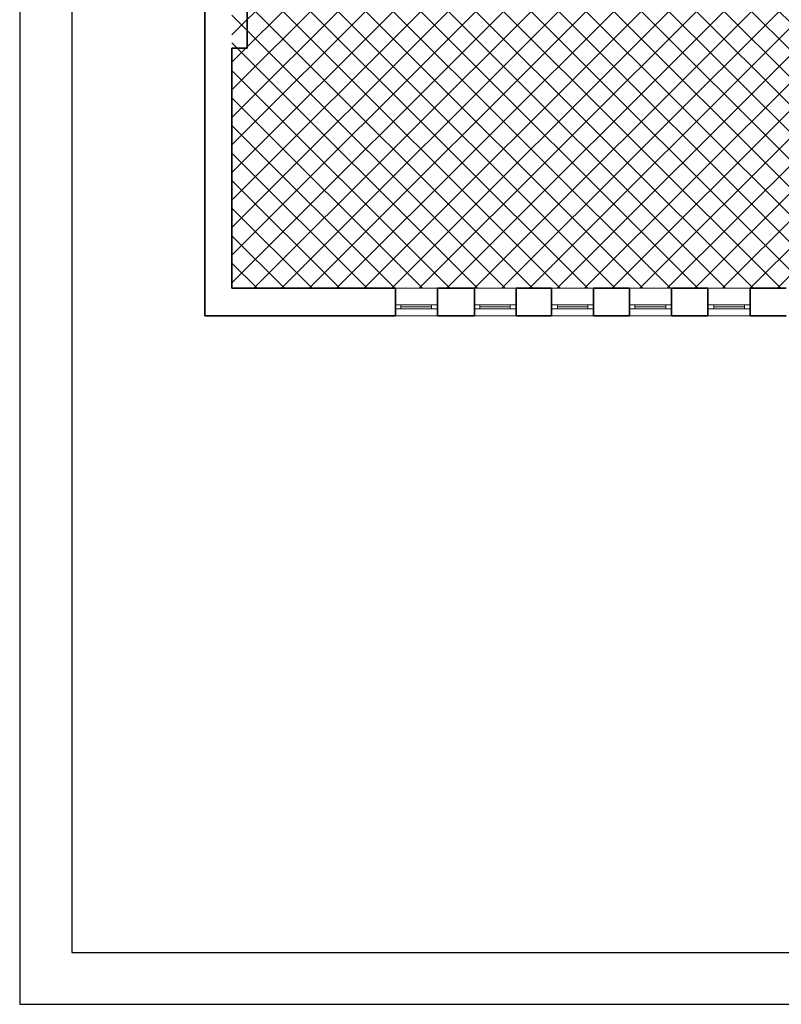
# Model space of a CAD drawing. Header units: inches. Extents: x 201967 to 338763, y -32705 to 30884.
# Tile 108 of 236: x 316578 to 318044, y 2834 to 4730. Entities that reach past the tile are written whole.
import ezdxf

# ---------------------------------------------------------------- set-up
doc = ezdxf.new("R2010")
doc.units = ezdxf.units.IN
doc.header["$MEASUREMENT"] = 0
doc.linetypes.add('ACAD_ISO03W100', pattern=[30, 12, -18])
doc.layers.add('00_kreskowanie', color=1, linetype='Continuous', lineweight=5, true_color=0xff0000)
for name, color, linetype, lineweight in [('1_OpisPomieszczen', 120, 'Continuous', 9), ('_proj_MURY konstr', 1, 'Continuous', 20), ('_proj_SCHODY', 2, 'Continuous', 9), ('okna', 5, 'Continuous', 0)]:
    doc.layers.add(name, color=color, linetype=linetype, lineweight=lineweight)

msp = doc.modelspace()

# ---------------------------------------------------------------- hatches: boundary and pattern name
at = {"layer": '00_kreskowanie'}
h = msp.add_hatch(dxfattribs=at)
h.set_pattern_fill('ANSI37', color=252, scale=300, angle=360)
h.set_pattern_definition([(45, (230906.41, -4958.99), (-26.516504, 26.516504), []), (135, (230906.41, -4958.99), (-26.516504, -26.516504), [])])
h.paths.add_polyline_path([(316986.79, 5372.75), (319641.74, 5372.75), (319641.74, 4212.75), (316986.79, 4212.75)])

# ---------------------------------------------------------------- linework, layer by layer
at = {"layer": '1_OpisPomieszczen', "color": 252}
for p, q in [((317301.24, 4212.75), (317382.24, 4212.75)), ((317453.24, 4212.75), (317533.74, 4212.75)), ((317601.74, 4212.71), (317682.74, 4212.75)), ((317601.74, 4212.71), (317682.74, 4212.75)), ((317751.74, 4212.75), (317832.74, 4212.75)), ((317751.74, 4212.75), (317832.74, 4212.75)), ((317902.74, 4212.75), (317984.24, 4212.75)), ((317382.24, 4159.87), (317301.24, 4159.87)), ((317533.74, 4159.87), (317453.24, 4159.87)), ((317682.74, 4159.87), (317601.74, 4159.87)), ((317682.74, 4159.87), (317601.74, 4159.87)), ((317601.74, 4159.87), (317682.74, 4159.87)), ((317601.74, 4159.87), (317682.74, 4159.87)), ((317832.74, 4159.87), (317751.74, 4159.87)), ((317832.74, 4159.87), (317751.74, 4159.87)), ((317751.74, 4159.87), (317832.74, 4159.87)), ((317751.74, 4159.87), (317832.74, 4159.87)), ((317984.24, 4159.87), (317902.74, 4159.87)), ((317984.24, 4159.87), (317902.74, 4159.87)), ((317902.74, 4159.87), (317984.24, 4159.87)), ((317902.74, 4159.87), (317984.24, 4159.87))]:
    msp.add_line(p, q, dxfattribs=at)
at = {"layer": '_proj_MURY konstr', "color": 3, "lineweight": 35}
for p, q in [((316934.74, 5425.87), (316934.74, 4159.87)), ((317015.79, 4771.87), (317015.79, 4675.3)), ((317015.79, 4675.3), (316986.79, 4675.3)), ((316986.79, 4675.3), (316986.79, 4212.75)), ((316986.79, 4212.75), (317301.24, 4212.75)), ((317301.24, 4212.75), (317301.24, 4159.87)), ((317382.24, 4212.75), (317453.24, 4212.75)), ((317382.24, 4212.75), (317382.24, 4159.87)), ((317453.24, 4212.75), (317453.24, 4159.87)), ((317533.74, 4212.75), (317601.74, 4212.71)), ((317533.74, 4212.75), (317533.74, 4159.87)), ((317601.74, 4212.75), (317601.74, 4159.87)), ((317682.74, 4212.75), (317751.74, 4212.75)), ((317682.74, 4212.75), (317682.74, 4159.87)), ((317751.74, 4212.75), (317751.74, 4159.87)), ((317832.74, 4212.75), (317902.74, 4212.75)), ((317832.74, 4212.75), (317832.74, 4159.87)), ((317902.74, 4212.75), (317902.74, 4159.87)), ((317984.24, 4212.75), (318053.24, 4212.75)), ((317984.24, 4212.75), (317984.24, 4159.87)), ((317301.24, 4159.87), (316934.74, 4159.87)), ((317301.24, 4159.87), (317231.79, 4159.87)), ((317453.24, 4159.87), (317382.24, 4159.87)), ((317453.24, 4159.87), (317382.24, 4159.87)), ((317601.74, 4159.87), (317533.74, 4159.87)), ((317601.74, 4159.87), (317533.74, 4159.87)), ((317751.74, 4159.87), (317682.74, 4159.87)), ((317751.74, 4159.87), (317682.74, 4159.87)), ((317902.74, 4159.87), (317832.74, 4159.87)), ((317902.74, 4159.87), (317832.74, 4159.87)), ((318053.24, 4159.87), (317984.24, 4159.87))]:
    msp.add_line(p, q, dxfattribs=at)
at = {"layer": '_proj_SCHODY', "color": 2, "linetype": 'ACAD_ISO03W100'}
msp.add_lwpolyline([(316934.74, 6155.87), (319269.12, 6155.87), (319269.12, 6636.28), (319999.12, 6658.18), (319999.12, 5925.91), (321822.97, 5925.87), (322125.46, 4378.57), (322125.47, 3215.48), (320936.52, 3215.47), (320936.74, 4061.87), (319670.74, 4061.87), (319670.75, 4159.87), (316934.74, 4159.87)], close=True, dxfattribs=at)
at = {"layer": 'Defpoints'}
for points in [[(316578.43, 2834.31), (324078.43, 2834.31), (324078.43, 7034.31), (316578.43, 7034.31)], [(316678.43, 2934.31), (323978.43, 2934.31), (323978.43, 6934.31), (316678.43, 6934.31)]]:
    msp.add_lwpolyline(points, close=True, dxfattribs=at)
at = {"layer": 'okna'}
for p, q in [((317311.61, 4180.98), (317311.61, 4172.98)), ((317311.61, 4176.98), (317370.87, 4176.98)), ((317370.87, 4180.98), (317370.87, 4172.98)), ((317463.61, 4180.98), (317463.61, 4172.98)), ((317463.61, 4176.98), (317522.37, 4176.98)), ((317522.37, 4180.98), (317522.37, 4172.98)), ((317613.11, 4180.95), (317613.11, 4172.95)), ((317613.11, 4176.95), (317671.37, 4176.95)), ((317671.37, 4180.95), (317671.37, 4172.95)), ((317762.11, 4180.93), (317762.11, 4172.93)), ((317762.11, 4176.93), (317821.42, 4176.93)), ((317821.37, 4180.93), (317821.37, 4172.93)), ((317914.11, 4180.92), (317914.11, 4172.92)), ((317914.11, 4176.92), (317972.87, 4176.92)), ((317972.87, 4180.92), (317972.87, 4172.92))]:
    msp.add_line(p, q, dxfattribs=at)
for points in [[(317301.24, 4172.98), (317382.24, 4172.98), (317382.24, 4180.98), (317301.24, 4180.98)], [(317453.24, 4172.98), (317533.74, 4172.98), (317533.74, 4180.98), (317453.24, 4180.98)], [(317601.74, 4172.95), (317682.74, 4172.95), (317682.74, 4180.95), (317601.74, 4180.95)], [(317751.74, 4172.93), (317832.74, 4172.93), (317832.74, 4180.93), (317751.74, 4180.93)], [(317902.74, 4172.92), (317984.24, 4172.92), (317984.24, 4180.92), (317902.74, 4180.92)]]:
    msp.add_lwpolyline(points, close=True, dxfattribs=at)

doc.saveas('drawing.dxf')
